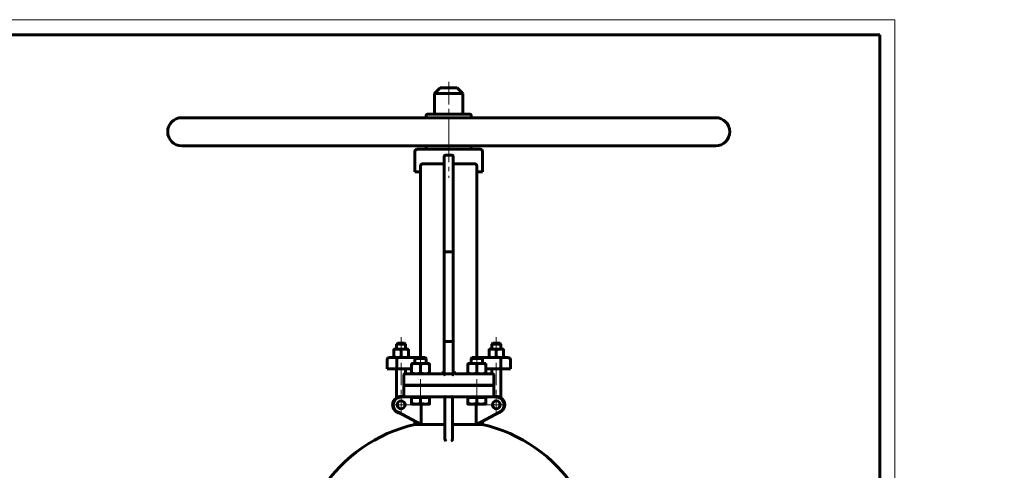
# Model space of a CAD drawing. Header units: millimetres. Extents: x 0 to 649, y -9 to 420.
# Tile 11 of 11: x 302 to 631, y 270 to 420. Entities that reach past the tile are written whole.
import ezdxf

# ---------------------------------------------------------------- set-up
doc = ezdxf.new("R2010")
doc.units = ezdxf.units.MM
for name, pattern in [('K5LT_AXLED', [12, 7.5, -1.5, 1.5, -1.5]), ('K5LT_BASIC', [0]), ('K5LT_THIN', [0])]:
    doc.linetypes.add(name, pattern=pattern)
doc.layers.add('Системный слой', color=7, linetype='Continuous')
doc.layers.add('Системный слой (1)', color=251, linetype='Continuous', true_color=0x6c6c6c)
doc.styles.add('KDIMTEXTSTYLE', font='txt', dxfattribs={"width": 0.96, "oblique": 15, "height": 5})
doc.styles.add('KTEXTSTYLE', font='txt', dxfattribs={"width": 0.96, "height": 5})
doc.dimstyles.new('KDIMSTYLE (0.25)', dxfattribs={"dimtxt": 5, "dimasz": 1, "dimexe": 2, "dimexo": 0, "dimgap": 1, "dimtad": 1, "dimlfac": 4, "dimtxsty": 'KDIMTEXTSTYLE', "dimsah": 1, "dimcen": 0, "dimdle": 1, "dimadec": 0, "dimazin": 0, "dimtfac": 0.667, "dimtmove": 0, "dimatfit": 3, "dimfxl": 1, "dimtvp": 1, "dimtolj": 1, "dimtzin": 0, "dimarcsym": 0})

# ---------------------------------------------------------------- blocks, each defined once
blk = doc.blocks.new('U49')
at = {"layer": 'Системный слой (1)', "color": 143, "linetype": 'K5LT_BASIC', "lineweight": 60, "true_color": 0x33acca}
for p, q in [((447.09, 302.08), (446.92, 302.21)), ((447.27, 302), (447.09, 302.08)), ((447.46, 301.98), (447.27, 302)), ((447.46, 301.98), (447.46, 301.98))]:
    blk.add_line(p, q, dxfattribs=at)
blk = doc.blocks.new('U50')
at = {"layer": 'Системный слой (1)', "color": 143, "linetype": 'K5LT_BASIC', "lineweight": 60, "true_color": 0x33acca}
for p, q in [((459.59, 301.98), (459.59, 303.66)), ((459.59, 298.04), (459.59, 298.23))]:
    blk.add_line(p, q, dxfattribs=at)
blk = doc.blocks.new('U51')
at = {"layer": 'Системный слой (1)', "color": 143, "linetype": 'K5LT_BASIC', "lineweight": 60, "true_color": 0x33acca}
for start, end in [(102.8396, 146.6923), (33.3077, 77.1604)]:
    blk.add_arc((445.21, 235.74), 50.63, start, end, dxfattribs=at)
blk = doc.blocks.new('U52')
at = {"layer": 'Системный слой (1)', "color": 143, "linetype": 'K5LT_BASIC', "lineweight": 60, "true_color": 0x33acca}
for start, end in [(180, 236.8539), (236.8539, 255.7782), (255.7782, 270)]:
    blk.add_arc((447.46, 302.73), 0.75, start, end, dxfattribs=at)
blk = doc.blocks.new('U53')
at = {"layer": 'Системный слой (1)', "color": 143, "linetype": 'K5LT_BASIC', "lineweight": 60, "true_color": 0x33acca}
for p, q in [((433.96, 301.98), (442.96, 301.98)), ((442.96, 301.98), (442.96, 301.98)), ((442.96, 301.98), (442.96, 301.98)), ((442.96, 301.98), (442.98, 301.98))]:
    blk.add_line(p, q, dxfattribs=at)
blk = doc.blocks.new('U54')
at = {"layer": 'Системный слой (1)', "color": 143, "linetype": 'K5LT_BASIC', "lineweight": 60, "true_color": 0x33acca}
for p, q in [((443.9, 285.1), (436.08, 285.1)), ((454.35, 285.1), (446.53, 285.1))]:
    blk.add_line(p, q, dxfattribs=at)
blk = doc.blocks.new('U57')
at = {"layer": 'Системный слой (1)', "color": 143, "linetype": 'K5LT_BASIC', "lineweight": 60, "true_color": 0x33acca}
for p, q in [((447.28, 302), (447.34, 301.99)), ((447.34, 301.99), (447.4, 301.98)), ((447.4, 301.98), (447.46, 301.98)), ((447.46, 301.98), (447.46, 301.98))]:
    blk.add_line(p, q, dxfattribs=at)
blk = doc.blocks.new('U58')
at = {"layer": 'Системный слой (1)', "color": 143, "linetype": 'K5LT_BASIC', "lineweight": 60, "true_color": 0x33acca}
for p, q in [((430.84, 301.98), (430.84, 303.66)), ((430.84, 298.04), (430.84, 298.23))]:
    blk.add_line(p, q, dxfattribs=at)
blk = doc.blocks.new('U59')
at = {"layer": 'Системный слой (1)', "color": 143, "linetype": 'K5LT_BASIC', "lineweight": 60, "true_color": 0x33acca}
for p, q in [((447.46, 301.98), (447.44, 301.98)), ((456.46, 301.98), (447.46, 301.98)), ((447.46, 301.98), (447.46, 301.98))]:
    blk.add_line(p, q, dxfattribs=at)
blk = doc.blocks.new('U60')
at = {"layer": 'Системный слой (1)', "color": 143, "linetype": 'K5LT_BASIC', "lineweight": 60, "true_color": 0x33acca}
for p, q in [((443.51, 302.21), (443.51, 302.21)), ((442.96, 301.98), (442.96, 301.98)), ((442.96, 301.98), (442.97, 301.98))]:
    blk.add_line(p, q, dxfattribs=at)
blk = doc.blocks.new('U61')
at = {"layer": 'Системный слой (1)', "color": 143, "linetype": 'K5LT_BASIC', "lineweight": 60, "true_color": 0x33acca}
for start, end in [(270, 323.0431), (323.0431, 0)]:
    blk.add_arc((442.96, 302.73), 0.75, start, end, dxfattribs=at)
blk = doc.blocks.new('U62')
at = {"layer": 'Системный слой (1)', "color": 143, "linetype": 'K5LT_BASIC', "lineweight": 60, "true_color": 0x33acca}
for p, q in [((442.96, 301.98), (442.96, 301.98)), ((442.96, 301.98), (443.07, 301.98)), ((443.07, 301.98), (443.17, 302.01)), ((443.17, 302.01), (443.27, 302.04))]:
    blk.add_line(p, q, dxfattribs=at)
blk = doc.blocks.new('U63')
at = {"layer": 'Системный слой (1)', "color": 143, "linetype": 'K5LT_BASIC', "lineweight": 60, "true_color": 0x33acca}
for p, q in [((453.26, 307.41), (453.06, 307.41)), ((456.12, 307.41), (453.26, 307.41))]:
    blk.add_line(p, q, dxfattribs=at)
blk = doc.blocks.new('U64')
at = {"layer": 'Системный слой (1)', "color": 143, "linetype": 'K5LT_BASIC', "lineweight": 60, "true_color": 0x33acca}
for p, q in [((457.59, 291.92), (457.6, 292.01)), ((457.59, 291.89), (457.59, 291.92)), ((457.59, 291.89), (457.59, 291.89)), ((457.6, 292.01), (457.6, 292.16))]:
    blk.add_line(p, q, dxfattribs=at)
blk = doc.blocks.new('U67')
at = {"layer": 'Системный слой (1)', "color": 143, "linetype": 'K5LT_BASIC', "lineweight": 60, "true_color": 0x33acca}
for p, q in [((439.21, 388.48), (438.09, 388.48)), ((452.34, 388.48), (439.21, 388.48))]:
    blk.add_line(p, q, dxfattribs=at)
blk = doc.blocks.new('U71')
at = {"layer": 'Системный слой (1)', "color": 143, "linetype": 'K5LT_BASIC', "lineweight": 60, "true_color": 0x33acca}
for p, q in [((438.84, 291.92), (438.85, 292.01)), ((438.84, 291.89), (438.84, 291.92)), ((438.84, 291.89), (438.84, 291.89)), ((438.85, 292.01), (438.85, 292.16))]:
    blk.add_line(p, q, dxfattribs=at)
blk = doc.blocks.new('U72')
at = {"layer": 'Системный слой (1)', "color": 143, "linetype": 'K5LT_BASIC', "lineweight": 60, "true_color": 0x33acca}
for p, q in [((434.51, 307.41), (434.31, 307.41)), ((437.37, 307.41), (434.51, 307.41))]:
    blk.add_line(p, q, dxfattribs=at)
blk = doc.blocks.new('U82')
at = {"layer": 'Системный слой (1)', "color": 30, "linetype": 'K5LT_AXLED', "lineweight": 18, "true_color": 0xff8000}
for q in [(429.34, 294.98), (426.02, 291.66), (432.65, 291.66), (429.34, 288.35)]:
    blk.add_line((429.34, 291.66), q, dxfattribs=at)
blk = doc.blocks.new('U84')
at = {"layer": 'Системный слой (1)', "color": 30, "linetype": 'K5LT_AXLED', "lineweight": 18, "true_color": 0xff8000}
for q in [(461.09, 294.98), (457.78, 291.66), (464.41, 291.66), (461.09, 288.35)]:
    blk.add_line((461.09, 291.66), q, dxfattribs=at)
blk = doc.blocks.new('D3')
at = {"layer": 'Системный слой (1)'}
for points in [[(487.91, 177.85), (491.55, 181.34), (487.13, 178.91), (487.92, 178.67)], [(398.88, 113.24), (403.3, 115.67), (402.5, 115.91), (402.52, 116.73)]]:
    blk.add_hatch(color=7, dxfattribs=at).paths.add_polyline_path(points)
at = {"layer": 'Системный слой (1)', "color": 7, "linetype": 'K5LT_THIN', "lineweight": 18, "true_color": 0xffffff}
for p, q in [((491.55, 181.34), (512.58, 196.79)), ((398.88, 113.24), (491.55, 181.34)), ((487.13, 178.91), (491.55, 181.34)), ((491.55, 181.34), (487.91, 177.85)), ((487.92, 178.67), (487.13, 178.91)), ((487.91, 177.85), (487.92, 178.67)), ((398.88, 113.24), (402.52, 116.73)), ((403.3, 115.67), (398.88, 113.24)), ((402.52, 116.73), (402.5, 115.91)), ((402.5, 115.91), (403.3, 115.67))]:
    blk.add_line(p, q, dxfattribs=at)
blk.add_wipeout([(514.58, 197.79), (514.58, 205.17), (528.65, 205.17), (528.65, 197.79)]).dxf.layer = 'Системный слой (1)'
blk.add_line((512.58, 196.79), (531.24, 196.79), dxfattribs=at)
at = {"layer": 'Системный слой (1)', "color": 7, "char_height": 5, "attachment_point": 1, "style": 'KTEXTSTYLE'}
for s, insert in [('\\fArial|b0|c204|p34;\\H5.0;\\W1.000;\\Q15;\\fGOST Type AU|b0|i0|c204|p34;\\Q15;\\W0.960;⌀', (514.58, 204.38)), ('\\fArial|b0|c204|p34;\\H5.0;\\W1.000;\\Q15;\\fGOST Type AU|b0|i0|c204|p34;\\Q15;\\W0.960;460', (517.89, 204.38))]:
    blk.add_mtext(s, dxfattribs=dict(at, insert=insert))
blk = doc.blocks.new('KDIMARROW_01')
at = {"layer": 'Системный слой'}
blk.add_hatch(color=0, dxfattribs=at).paths.add_polyline_path([(-5, -0.66), (0, 0), (-5, 0.66), (-4.5, 0)])
at = {"layer": 'Системный слой', "color": 0, "linetype": 'K5LT_THIN', "lineweight": 18}
for p, q in [((-4.5, 0), (-5, 0.66)), ((-5, 0.66), (0, 0)), ((0, 0), (-5, -0.66)), ((-5, -0.66), (-4.5, 0))]:
    blk.add_line(p, q, dxfattribs=at)
at = {"layer": 'Системный слой (1)', "color": 0, "linetype": 'K5LT_THIN', "lineweight": 18}
blk.add_line((198.42, 147.29), (198.17, 147.29), dxfattribs=at)
blk = doc.blocks.new('D5')
at = {"layer": 'Системный слой (1)'}
for points in [[(423.85, 182.58), (420.64, 186.47), (422.74, 181.88), (423.03, 182.66)], [(469.79, 108.11), (467.69, 112.7), (467.4, 111.92), (466.58, 112)]]:
    blk.add_hatch(color=7, dxfattribs=at).paths.add_polyline_path(points)
at = {"layer": 'Системный слой (1)', "color": 7, "linetype": 'K5LT_THIN', "lineweight": 18, "true_color": 0xffffff}
for p, q in [((420.64, 186.47), (423.85, 182.58)), ((422.74, 181.88), (420.64, 186.47)), ((420.64, 186.47), (469.79, 108.11)), ((423.03, 182.66), (422.74, 181.88)), ((423.85, 182.58), (423.03, 182.66)), ((469.79, 108.11), (466.58, 112)), ((466.58, 112), (467.4, 111.92)), ((467.4, 111.92), (467.69, 112.7)), ((467.69, 112.7), (469.79, 108.11)), ((469.79, 108.11), (483.75, 85.86))]:
    blk.add_line(p, q, dxfattribs=at)
blk.add_wipeout([(485.75, 86.86), (485.75, 94.24), (499.56, 94.24), (499.56, 86.86)]).dxf.layer = 'Системный слой (1)'
blk.add_line((483.75, 85.86), (502.14, 85.86), dxfattribs=at)
at = {"layer": 'Системный слой (1)', "color": 7, "char_height": 5, "attachment_point": 1, "style": 'KTEXTSTYLE'}
for s, insert in [('\\fArial|b0|c204|p34;\\H5.0;\\W1.000;\\Q15;\\fGOST Type AU|b0|i0|c204|p34;\\Q15;\\W0.960;⌀', (485.75, 93.45)), ('\\fArial|b0|c204|p34;\\H5.0;\\W1.000;\\Q15;\\fGOST Type AU|b0|i0|c204|p34;\\Q15;\\W0.960;370', (489.06, 93.45))]:
    blk.add_mtext(s, dxfattribs=dict(at, insert=insert))
blk = doc.blocks.new('U86')
at = {"color": 7, "linetype": 'K5LT_THIN', "lineweight": 18, "true_color": 0xffffff}
for p, q in [((0, 420), (594, 420)), ((594, 420), (594, 0))]:
    blk.add_line(p, q, dxfattribs=at)
at = {"color": 143, "linetype": 'K5LT_BASIC', "lineweight": 60, "true_color": 0x33acca}
for p, q in [((20, 415), (589, 415)), ((589, 415), (589, 5))]:
    blk.add_line(p, q, dxfattribs=at)

msp = doc.modelspace()

# ---------------------------------------------------------------- linework, layer by layer
at = {"layer": 'Системный слой (1)', "color": 30, "linetype": 'K5LT_AXLED', "lineweight": 18, "true_color": 0xff8000}
for p, q in [((445.2141, 399.2886), (445.2141, 385.3511)), ((445.2141, 387.4761), (445.2141, 377.8511)), ((445.2141, 379.9761), (445.2141, 367.3511)), ((429.3351, 314.1948), (429.3351, 308.2261)), ((461.0931, 314.1948), (461.0931, 308.2261)), ((435.8391, 309.4136), (435.8391, 303.4636)), ((454.5891, 309.4136), (454.5891, 303.4636)), ((429.3351, 305.6636), (429.3351, 292.0427)), ((461.0931, 305.6636), (461.0931, 292.0427)), ((435.8391, 300.2261), (435.8391, 296.0386)), ((454.5891, 300.2261), (454.5891, 296.0386)), ((435.8391, 296.2886), (435.8391, 292.0635)), ((454.5891, 296.2886), (454.5891, 292.0635))]:
    msp.add_line(p, q, dxfattribs=at)
at = {"layer": 'Системный слой (1)', "color": 143, "linetype": 'K5LT_BASIC', "lineweight": 60, "true_color": 0x33acca}
for p, q in [((442.4016, 397.2886), (440.5266, 395.4136)), ((440.5266, 388.4761), (440.5266, 395.4136)), ((440.5266, 395.4136), (449.9016, 395.4136)), ((448.0266, 397.2886), (442.4016, 397.2886)), ((448.0266, 397.2886), (449.9016, 395.4136)), ((449.9016, 388.4761), (449.9016, 395.4136)), ((437.7141, 387.3511), (437.7141, 388.1011)), ((452.7141, 387.3511), (452.7141, 388.1011)), ((356.1516, 387.3511), (534.2766, 387.3511)), ((356.1516, 377.9761), (534.2766, 377.9761)), ((437.7141, 377.2261), (437.7141, 377.9761)), ((452.7141, 377.2261), (452.7141, 377.9761)), ((433.9641, 369.3511), (433.9641, 376.1011)), ((455.7141, 376.8511), (434.7141, 376.8511)), ((443.7141, 374.5096), (443.7141, 367.3846)), ((444.0891, 374.8846), (446.3391, 374.8846)), ((446.7141, 367.3846), (446.7141, 374.5096)), ((456.4641, 369.3511), (456.4641, 376.1011)), ((435.8391, 371.2261), (435.8391, 366.3511)), ((436.5891, 371.9761), (440.7078, 371.9761)), ((449.7205, 371.9761), (453.8391, 371.9761)), ((454.5891, 366.3511), (454.5891, 371.2261)), ((435.8391, 369.3511), (433.9641, 369.3511)), ((456.4641, 369.3511), (454.5891, 369.3511)), ((454.5891, 369.3511), (454.5891, 366.3511)), ((435.8391, 307.4136), (435.8391, 366.3511)), ((443.7141, 367.3846), (443.7141, 366.5989)), ((443.7141, 366.5989), (443.7141, 366.0143)), ((443.7141, 366.0143), (443.7141, 342.599)), ((446.7141, 366.5989), (446.7141, 367.3846)), ((446.7141, 366.0143), (446.7141, 366.5989)), ((446.7141, 342.599), (446.7141, 366.0143)), ((454.5891, 307.4136), (454.5891, 366.3511)), ((443.7141, 342.599), (444.0891, 342.599)), ((443.7141, 312.724), (443.7141, 342.599)), ((444.0891, 342.599), (446.3391, 342.599)), ((446.3391, 342.599), (446.7141, 342.599)), ((446.7141, 312.724), (446.7141, 342.599)), ((428.2101, 312.1948), (427.8351, 311.8198)), ((430.4601, 312.1948), (428.2101, 312.1948)), ((430.4601, 312.1948), (430.8351, 311.8198)), ((443.7141, 312.724), (444.0891, 312.724)), ((443.7141, 312.724), (443.7141, 302.7261)), ((446.3391, 312.724), (444.0891, 312.724)), ((446.3391, 312.724), (446.7141, 312.724)), ((446.7141, 302.7261), (446.7141, 312.724)), ((459.9681, 312.1948), (459.5931, 311.8198)), ((462.2181, 312.1948), (459.9681, 312.1948)), ((462.2181, 312.1948), (462.5931, 311.8198)), ((426.8976, 310.0084), (426.8976, 310.2261)), ((426.8976, 310.2261), (428.1164, 310.2261)), ((426.8976, 310.0084), (426.8976, 307.6313)), ((427.8351, 310.2261), (427.8351, 311.8198)), ((427.8351, 311.8198), (430.8351, 311.8198)), ((428.1164, 310.2261), (430.5539, 310.2261)), ((429.3351, 310.0084), (429.3351, 307.6313)), ((430.5539, 310.2261), (431.7726, 310.2261)), ((430.8351, 310.2261), (430.8351, 311.8198)), ((431.7726, 310.2261), (431.7726, 310.0084)), ((431.7726, 310.0084), (431.7726, 307.6313)), ((459.8744, 310.2261), (458.6556, 310.2261)), ((458.6556, 310.2261), (458.6556, 310.0084)), ((458.6556, 310.0084), (458.6556, 307.6313)), ((459.5931, 310.2261), (459.5931, 311.8198)), ((459.5931, 311.8198), (462.5931, 311.8198)), ((462.3119, 310.2261), (459.8744, 310.2261)), ((461.0931, 310.0084), (461.0931, 307.6313)), ((463.5306, 310.2261), (462.3119, 310.2261)), ((462.5931, 310.2261), (462.5931, 311.8198)), ((463.5306, 310.0084), (463.5306, 310.2261)), ((463.5306, 310.0084), (463.5306, 307.6313)), ((424.6476, 303.6636), (424.6476, 306.6636)), ((428.1084, 307.4136), (425.3976, 307.4136)), ((426.8976, 307.4136), (426.8976, 307.6313)), ((427.858, 303.6636), (427.858, 306.6636)), ((434.3092, 307.4136), (428.1084, 307.4136)), ((431.7726, 307.6313), (431.7726, 307.4136)), ((434.3092, 307.4136), (433.9641, 307.0685)), ((433.9641, 305.4636), (433.9641, 307.0685)), ((433.9641, 307.0685), (434.2097, 307.0685)), ((434.2097, 307.0685), (437.7141, 307.0685)), ((437.3691, 307.4136), (437.7141, 307.0685)), ((437.7141, 305.4636), (437.7141, 307.0685)), ((453.0592, 307.4136), (452.7141, 307.0685)), ((452.7141, 305.4636), (452.7141, 307.0685)), ((452.7141, 307.0685), (452.9597, 307.0685)), ((452.9597, 307.0685), (456.4641, 307.0685)), ((462.3199, 307.4136), (456.1191, 307.4136)), ((456.1191, 307.4136), (456.4641, 307.0685)), ((456.4641, 305.4636), (456.4641, 307.0685)), ((458.6556, 307.6313), (458.6556, 307.4136)), ((465.0306, 307.4136), (462.3199, 307.4136)), ((462.5703, 303.6636), (462.5703, 306.6636)), ((463.5306, 307.4136), (463.5306, 307.6313)), ((465.7806, 303.6636), (465.7806, 306.6636)), ((424.6476, 303.6636), (427.858, 303.6636)), ((427.8351, 294.0427), (427.8351, 303.6636)), ((427.858, 303.6636), (432.8391, 303.6636)), ((432.8391, 305.4636), (434.3391, 305.4636)), ((432.8391, 305.1956), (432.8391, 305.4636)), ((432.8391, 305.1956), (432.8391, 302.244)), ((432.8391, 301.9761), (432.8391, 302.244)), ((434.3391, 305.4636), (437.3391, 305.4636)), ((435.8391, 305.1956), (435.8391, 302.244)), ((437.3391, 305.4636), (438.8391, 305.4636)), ((438.8391, 305.4636), (438.8391, 305.1956)), ((438.8391, 305.1956), (438.8391, 302.244)), ((438.8391, 302.244), (438.8391, 301.9761)), ((451.5891, 305.4636), (453.0891, 305.4636)), ((451.5891, 305.1956), (451.5891, 305.4636)), ((451.5891, 305.1956), (451.5891, 302.244)), ((451.5891, 301.9761), (451.5891, 302.244)), ((453.0891, 305.4636), (456.0891, 305.4636)), ((454.5891, 305.1956), (454.5891, 302.244)), ((456.0891, 305.4636), (457.5891, 305.4636)), ((457.5891, 305.4636), (457.5891, 305.1956)), ((457.5891, 305.1956), (457.5891, 302.244)), ((457.5891, 303.6636), (462.5703, 303.6636)), ((457.5891, 302.244), (457.5891, 301.9761)), ((462.5703, 303.6636), (465.7806, 303.6636)), ((462.5931, 294.0427), (462.5931, 303.6636)), ((430.2141, 298.2261), (430.2141, 301.6011)), ((433.9641, 301.9761), (430.5891, 301.9761)), ((444.0891, 301.9761), (446.3391, 301.9761)), ((459.8391, 301.9761), (456.4641, 301.9761)), ((460.2141, 298.2261), (460.2141, 301.6011)), ((430.2141, 298.2261), (433.9641, 298.2261)), ((433.9641, 298.0386), (430.2141, 298.0386)), ((430.2141, 298.0386), (430.2141, 294.6636)), ((433.9641, 298.2261), (456.4641, 298.2261)), ((433.9641, 298.0386), (433.9641, 298.2261)), ((456.4641, 298.0386), (433.9641, 298.0386)), ((437.7141, 298.0386), (437.7141, 298.2261)), ((452.7141, 298.0386), (452.7141, 298.2261)), ((456.4641, 298.2261), (460.2141, 298.2261)), ((456.4641, 298.0386), (456.4641, 298.2261)), ((460.2141, 298.0386), (456.4641, 298.0386)), ((460.2141, 294.6636), (460.2141, 298.0386)), ((430.5891, 294.2886), (429.3351, 294.2886)), ((430.5891, 294.2886), (433.9641, 294.2886)), ((432.8288, 294.0635), (434.3236, 294.0635)), ((432.8288, 294.0635), (432.8288, 292.1565)), ((432.8391, 294.0635), (432.8391, 294.2886)), ((433.9641, 294.2886), (444.0668, 294.2886)), ((434.3236, 294.0635), (435.8184, 294.0635)), ((435.8184, 294.0635), (437.3235, 294.0635)), ((435.8184, 294.0635), (435.8184, 292.1565)), ((437.3235, 294.0635), (438.8287, 294.0635)), ((438.8287, 294.0635), (438.8391, 294.0635)), ((438.8287, 294.0635), (438.8287, 292.1565)), ((438.8391, 294.0635), (438.8391, 294.2886)), ((438.8391, 294.0635), (438.8495, 294.0635)), ((438.8495, 294.0635), (438.8495, 292.1565)), ((443.9016, 294.2886), (443.9016, 291.3084)), ((444.2766, 294.2886), (446.1516, 294.2886)), ((446.3615, 294.2886), (456.4641, 294.2886)), ((446.5266, 291.3084), (446.5266, 294.2886)), ((451.5788, 294.0635), (453.0736, 294.0635)), ((451.5788, 294.0635), (451.5788, 292.1565)), ((451.5891, 294.0635), (451.5891, 294.2886)), ((453.0736, 294.0635), (454.5684, 294.0635)), ((454.5684, 294.0635), (454.5684, 292.1565)), ((454.5684, 294.0635), (456.0735, 294.0635)), ((456.0735, 294.0635), (457.5787, 294.0635)), ((456.4641, 294.2886), (459.8391, 294.2886)), ((457.5787, 294.0635), (457.5891, 294.0635)), ((457.5787, 294.0635), (457.5787, 292.1565)), ((461.0931, 294.2886), (457.5891, 294.2886)), ((457.5891, 294.0635), (457.5891, 294.2886)), ((457.5891, 294.0635), (457.5995, 294.0635)), ((457.5995, 294.0635), (457.5995, 292.1565)), ((428.0863, 289.3547), (435.9874, 285.0812)), ((434.3236, 291.8885), (432.8391, 291.8885)), ((437.3235, 291.8885), (434.3236, 291.8885)), ((436.0765, 291.8885), (436.0765, 285.0978)), ((438.8391, 291.8885), (437.3235, 291.8885)), ((438.8391, 291.8885), (438.8391, 291.8885)), ((443.9016, 291.3084), (443.9016, 283.5703)), ((446.5266, 283.5703), (446.5266, 291.3084)), ((453.0736, 291.8885), (451.5891, 291.8885)), ((456.0735, 291.8885), (453.0736, 291.8885)), ((454.3518, 285.0978), (454.3518, 291.8885)), ((454.4409, 285.0812), (462.342, 289.3547)), ((457.5891, 291.8885), (456.0735, 291.8885)), ((457.5891, 291.8885), (457.5891, 291.8885)), ((433.9641, 285.0978), (433.9641, 286.1755)), ((456.4641, 285.0978), (456.4641, 286.1755)), ((435.9567, 285.0978), (433.9641, 285.0978)), ((443.9016, 283.7558), (443.9016, 283.5639)), ((443.9016, 283.5703), (443.9016, 280.3695)), ((446.5266, 280.3695), (446.5266, 283.5703)), ((456.4641, 285.0978), (454.4715, 285.0978))]:
    msp.add_line(p, q, dxfattribs=at)
for centre in [(429.3351, 291.6636), (461.0931, 291.6636)]:
    msp.add_circle(centre, 1.3125, dxfattribs=at)
for centre, radius, start, end in [((438.0891, 388.1011), 0.375, 90, 180), ((452.3391, 388.1011), 0.375, 0, 90), ((356.1516, 382.6636), 4.6875, 90, 270), ((534.2766, 382.6636), 4.6875, 270, 90), ((434.7141, 376.1011), 0.75, 90, 180), ((438.0891, 377.2261), 0.375, 180, 270), ((444.0891, 374.5096), 0.375, 90, 180), ((446.3391, 374.5096), 0.375, 0, 90), ((452.3391, 377.2261), 0.375, 270, 0), ((455.7141, 376.1011), 0.75, 0, 90), ((436.5891, 371.2261), 0.75, 90, 180), ((453.8391, 371.2261), 0.75, 0, 90), ((425.3976, 306.6636), 0.75, 90, 180), ((465.0306, 306.6636), 0.75, 0, 90), ((430.5891, 301.6011), 0.375, 90, 180), ((459.8391, 301.6011), 0.375, 0, 90), ((429.3351, 291.6636), 2.8125, 68.96053, 180), ((429.3351, 291.6636), 2.625, 90, 241.592365), ((430.5891, 294.6636), 0.375, 180, 270), ((459.8391, 294.6636), 0.375, 270, 0), ((461.0931, 291.6636), 2.8125, 277.368166, 111.03947), ((461.0931, 291.6636), 2.625, 298.407635, 90), ((429.3351, 291.6636), 2.8125, 180, 262.631834), ((445.2141, 235.7386), 50.1979, 100.488146, 100.591609), ((445.2141, 235.7386), 50.1979, 79.408391, 79.511854)]:
    msp.add_arc(centre, radius, start, end, dxfattribs=at)
for centre, major_axis, ratio, start_param, end_param in [((442.9641, 302.7261), (0, 0.75), 0.5, 3.14159265, 4.71238898), ((447.4641, 302.7261), (0, -0.75), 0.5, 4.71238898, 6.28318531), ((444.0891, 300.5329), (0, 1.4432), 0.25984355, 0, 0.41239705), ((446.3391, 300.5329), (0, 1.4432), 0.25984355, 5.87078826, 6.28318531)]:
    msp.add_ellipse(centre, major_axis=major_axis, ratio=ratio, start_param=start_param, end_param=end_param, dxfattribs=at)
for points, knots in [([(443.3391, 371.9211), (442.7734, 371.9345), (442.2071, 371.9523), (441.334, 371.9712), (441.017, 371.9761), (440.7078, 371.9761)], [4.698756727, 4.698756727, 4.698756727, 4.698756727, 5.133212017, 5.133212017, 5.387086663, 5.387086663, 5.387086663, 5.387086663]), ([(443.3391, 371.9211), (443.3849, 371.92), (443.4306, 371.9274), (443.5184, 371.9595), (443.5594, 371.9845), (443.6295, 372.0489), (443.6579, 372.0876), (443.6988, 372.1742), (443.7107, 372.2215), (443.7139, 372.2771), (443.7141, 372.2844), (443.7141, 372.2918)], [0.319142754, 0.319142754, 0.319142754, 0.319142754, 0.356352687, 0.356352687, 0.39481362, 0.39481362, 0.432993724, 0.432993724, 0.471681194, 0.471681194, 0.477558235, 0.477558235, 0.477558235, 0.477558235]), ([(446.7141, 372.2918), (446.7141, 372.2908), (446.7141, 372.2897), (446.7145, 372.2395), (446.7244, 372.1909), (446.762, 372.1012), (446.789, 372.0609), (446.8566, 371.9935), (446.8964, 371.967), (446.9841, 371.9305), (447.0312, 371.9212), (447.0823, 371.921), (447.0857, 371.921), (447.0891, 371.9211)], [0.160176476, 0.160176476, 0.160176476, 0.160176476, 0.160985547, 0.160985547, 0.200349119, 0.200349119, 0.238946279, 0.238946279, 0.277153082, 0.277153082, 0.315763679, 0.315763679, 0.318551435, 0.318551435, 0.318551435, 0.318551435]), ([(449.7205, 371.9761), (449.4113, 371.9761), (449.0942, 371.9712), (448.2212, 371.9523), (447.6549, 371.9345), (447.0891, 371.9211)], [3.037187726, 3.037187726, 3.037187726, 3.037187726, 3.291062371, 3.291062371, 3.725517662, 3.725517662, 3.725517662, 3.725517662]), ([(428.1084, 307.4136), (428.1078, 307.4136), (428.1072, 307.4136), (428.0736, 307.4129), (428.0409, 307.3925), (427.9804, 307.3153), (427.9532, 307.2598), (427.9074, 307.1208), (427.8892, 307.0386), (427.8644, 306.8579), (427.858, 306.7612), (427.858, 306.6636)], [-0.001378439, -0.001378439, -0.001378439, -0.001378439, 0, 0, 0.079435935, 0.079435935, 0.157575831, 0.157575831, 0.235698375, 0.235698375, 0.313812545, 0.313812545, 0.313812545, 0.313812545]), ([(462.3199, 307.4136), (462.3205, 307.4136), (462.321, 307.4136), (462.3547, 307.4129), (462.3874, 307.3925), (462.4478, 307.3153), (462.4751, 307.2598), (462.5209, 307.1208), (462.5391, 307.0386), (462.5639, 306.8579), (462.5703, 306.7612), (462.5703, 306.6636)], [-0.629003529, -0.629003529, -0.629003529, -0.629003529, -0.627625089, -0.627625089, -0.548189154, -0.548189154, -0.470049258, -0.470049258, -0.391926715, -0.391926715, -0.313812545, -0.313812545, -0.313812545, -0.313812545]), ([(443.5635, 302.2751), (443.5661, 302.2786), (443.5687, 302.2821), (443.5751, 302.2909), (443.5789, 302.2963), (443.5888, 302.3107), (443.5948, 302.3199), (443.6022, 302.3318), (443.6038, 302.3344), (443.6107, 302.3461), (443.616, 302.3552), (443.6276, 302.3763), (443.6338, 302.3884), (443.6422, 302.4059), (443.6447, 302.4111), (443.6522, 302.4284), (443.6575, 302.4405), (443.6622, 302.4527)], [0, 0, 0, 0, 0.71003352, 0.71003352, 1.77508381, 1.77508381, 3.55016762, 3.55016762, 4.04784559, 4.04784559, 5.75517137, 5.75517137, 7.96017512, 7.96017512, 8.89509694, 8.89509694, 11.02501875, 11.02501875, 11.02501875, 11.02501875]), ([(443.6285, 302.3788), (443.6314, 302.3845), (443.6343, 302.3901), (443.642, 302.4059), (443.6467, 302.416), (443.6517, 302.4276), (443.6522, 302.4288), (443.6537, 302.4322), (443.6546, 302.4344), (443.6564, 302.4386), (443.6572, 302.4406), (443.6587, 302.4444), (443.6595, 302.4462), (443.6609, 302.4497), (443.6615, 302.4513), (443.6628, 302.4545), (443.6633, 302.456), (443.6645, 302.459), (443.6651, 302.4606), (443.6661, 302.4634), (443.6666, 302.4647), (443.6679, 302.468), (443.6686, 302.4701), (443.6708, 302.476), (443.6721, 302.4799), (443.6751, 302.4885), (443.6766, 302.4931), (443.6781, 302.4979)], [0.74457895, 0.74457895, 0.74457895, 0.74457895, 2.23373684, 2.23373684, 4.83373684, 4.83373684, 5.14754505, 5.14754505, 5.69581017, 5.69581017, 6.19423301, 6.19423301, 6.64734468, 6.64734468, 7.05926438, 7.05926438, 7.43373684, 7.43373684, 7.80820929, 7.80820929, 8.12440289, 8.12440289, 8.63029963, 8.63029963, 9.578857, 9.578857, 10.71450989, 10.71450989, 10.71450989, 10.71450989]), ([(446.8108, 302.3608), (446.8122, 302.3582), (446.8137, 302.3556), (446.8174, 302.3491), (446.8196, 302.3453), (446.8261, 302.3344), (446.8304, 302.3275), (446.8431, 302.3075), (446.8519, 302.2946), (446.8753, 302.2625), (446.8904, 302.2437), (446.9112, 302.2202), (446.916, 302.2147), (446.9328, 302.1974), (446.9445, 302.1853), (446.9608, 302.1702), (446.9648, 302.1664), (446.9736, 302.159), (446.9781, 302.1548), (446.9926, 302.1429), (447.0023, 302.1349), (447.0258, 302.1171), (447.0398, 302.1073), (447.054, 302.0981)], [0, 0, 0, 0, 0.31535835, 0.31535835, 0.78839586, 0.78839586, 1.65563131, 1.65563131, 3.31126263, 3.31126263, 5.86985554, 5.86985554, 6.64189531, 6.64189531, 8.42844846, 8.42844846, 9.00354491, 9.00354491, 9.65482908, 9.65482908, 10.98704138, 10.98704138, 12.79296459, 12.79296459, 12.79296459, 12.79296459]), ([(443.5773, 301.6011), (443.579, 301.6016), (443.5807, 301.6021), (443.6757, 301.6302), (443.7496, 301.6597), (443.8662, 301.7526), (443.9067, 301.8009), (443.9388, 301.8551)], [-0.001446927, -0.001446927, -0.001446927, -0.001446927, 0, 0, 0.07783218, 0.07783218, 0.135081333, 0.135081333, 0.135081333, 0.135081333]), ([(446.4894, 301.8551), (446.4997, 301.8378), (446.5108, 301.8211), (446.5507, 301.7679), (446.5882, 301.7276), (446.6979, 301.6527), (446.7618, 301.6275), (446.8476, 301.6021), (446.8493, 301.6016), (446.851, 301.6011)], [0, 0, 0, 0, 0.016076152, 0.016076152, 0.0531655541, 0.0531655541, 0.0943999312, 0.0943999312, 0.0952514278, 0.0952514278, 0.0952514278, 0.0952514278]), ([(443.9016, 294.6636), (443.9017, 294.652), (443.9023, 294.6404), (443.9073, 294.589), (443.9171, 294.5514), (443.9493, 294.4695), (443.9745, 294.4296), (444.0258, 294.3625), (444.052, 294.3363), (444.0743, 294.3094), (444.0791, 294.3022), (444.0801, 294.292), (444.0765, 294.2886), (444.0668, 294.2886)], [-0.431494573, -0.431494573, -0.431494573, -0.431494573, -0.422497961, -0.422497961, -0.39157801, -0.39157801, -0.34887418, -0.34887418, -0.302464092, -0.302464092, -0.278793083, -0.278793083, -0.25563351, -0.25563351, -0.25563351, -0.25563351]), ([(444.2766, 294.2886), (444.2305, 294.2886), (444.1761, 294.2994), (444.0907, 294.335), (444.0445, 294.366), (443.979, 294.4318), (443.9481, 294.4784), (443.9129, 294.5637), (443.902, 294.6175), (443.9016, 294.6636)], [0.297129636, 0.297129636, 0.297129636, 0.297129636, 0.334068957, 0.334068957, 0.371151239, 0.371151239, 0.408389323, 0.408389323, 0.445041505, 0.445041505, 0.445041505, 0.445041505]), ([(446.5266, 294.6636), (446.5263, 294.6175), (446.5154, 294.5637), (446.4802, 294.4784), (446.4493, 294.4318), (446.3837, 294.366), (446.3376, 294.335), (446.2521, 294.2994), (446.1978, 294.2886), (446.1516, 294.2886)], [0.149217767, 0.149217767, 0.149217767, 0.149217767, 0.18586995, 0.18586995, 0.223108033, 0.223108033, 0.260190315, 0.260190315, 0.297129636, 0.297129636, 0.297129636, 0.297129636]), ([(446.3615, 294.2886), (446.3572, 294.2886), (446.3534, 294.2893), (446.3475, 294.2939), (446.348, 294.2988), (446.3594, 294.3178), (446.376, 294.3348), (446.415, 294.3786), (446.4432, 294.4124), (446.4855, 294.486), (446.5009, 294.5205), (446.5206, 294.5906), (446.526, 294.6248), (446.5266, 294.6609), (446.5266, 294.6623), (446.5266, 294.6636)], [-0.887081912, -0.887081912, -0.887081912, -0.887081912, -0.876705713, -0.876705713, -0.860576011, -0.860576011, -0.833960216, -0.833960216, -0.797463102, -0.797463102, -0.771291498, -0.771291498, -0.74845569, -0.74845569, -0.747591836, -0.747591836, -0.747591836, -0.747591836]), ([(444.2696, 279.5799), (444.2691, 279.5807), (444.2686, 279.5815), (444.172, 279.7267), (444.0753, 279.8705), (443.9466, 280.1284), (443.9016, 280.2523), (443.9016, 280.3695)], [-0.001400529, -0.001400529, -0.001400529, -0.001400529, 0, 0, 0.245968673, 0.245968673, 0.448021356, 0.448021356, 0.448021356, 0.448021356]), ([(446.5266, 280.3695), (446.5266, 280.2814), (446.5013, 280.1901), (446.3902, 279.9213), (446.2595, 279.7315), (446.1597, 279.5815), (446.1592, 279.5807), (446.1586, 279.5799)], [0, 0, 0, 0, 0.149410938, 0.149410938, 0.458559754, 0.458559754, 0.460263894, 0.460263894, 0.460263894, 0.460263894])]:
    msp.add_open_spline(points, degree=3, knots=knots, dxfattribs=at)
for points, weights in [([(428.1164, 310.2261), (427.5508, 310.2261), (426.8976, 310.0084)], [1, 1.0379548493, 1]), ([(429.3351, 310.0084), (428.682, 310.2261), (428.1164, 310.2261)], [1, 1.0379548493, 1]), ([(430.5539, 310.2261), (429.9883, 310.2261), (429.3351, 310.0084)], [1, 1.0379548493, 1]), ([(431.7726, 310.0084), (431.1195, 310.2261), (430.5539, 310.2261)], [1, 1.0379548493, 1]), ([(458.6556, 310.0084), (459.3088, 310.2261), (459.8744, 310.2261)], [1, 1.0379548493, 1]), ([(459.8744, 310.2261), (460.44, 310.2261), (461.0931, 310.0084)], [1, 1.0379548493, 1]), ([(461.0931, 310.0084), (461.7463, 310.2261), (462.3119, 310.2261)], [1, 1.0379548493, 1]), ([(462.3119, 310.2261), (462.8775, 310.2261), (463.5306, 310.0084)], [1, 1.0379548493, 1]), ([(426.8976, 307.6313), (427.5508, 307.4136), (428.1164, 307.4136)], [1, 1.0379548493, 1]), ([(428.1164, 307.4136), (428.682, 307.4136), (429.3351, 307.6313)], [1, 1.0379548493, 1]), ([(429.3351, 307.6313), (429.9883, 307.4136), (430.5539, 307.4136)], [1, 1.0379548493, 1]), ([(430.5539, 307.4136), (431.1195, 307.4136), (431.7726, 307.6313)], [1, 1.0379548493, 1]), ([(459.8744, 307.4136), (459.3088, 307.4136), (458.6556, 307.6313)], [1, 1.0379548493, 1]), ([(461.0931, 307.6313), (460.44, 307.4136), (459.8744, 307.4136)], [1, 1.0379548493, 1]), ([(462.3119, 307.4136), (461.7463, 307.4136), (461.0931, 307.6313)], [1, 1.0379548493, 1]), ([(463.5306, 307.6313), (462.8775, 307.4136), (462.3119, 307.4136)], [1, 1.0379548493, 1]), ([(434.3391, 305.4636), (433.643, 305.4636), (432.8391, 305.1956)], [1, 1.0379548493, 1]), ([(432.8391, 302.244), (433.643, 301.9761), (434.3391, 301.9761)], [1, 1.0379548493, 1]), ([(435.8391, 305.1956), (435.0353, 305.4636), (434.3391, 305.4636)], [1, 1.0379548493, 1]), ([(434.3391, 301.9761), (435.0353, 301.9761), (435.8391, 302.244)], [1, 1.0379548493, 1]), ([(437.3391, 305.4636), (436.643, 305.4636), (435.8391, 305.1956)], [1, 1.0379548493, 1]), ([(435.8391, 302.244), (436.643, 301.9761), (437.3391, 301.9761)], [1, 1.0379548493, 1]), ([(438.8391, 305.1956), (438.0353, 305.4636), (437.3391, 305.4636)], [1, 1.0379548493, 1]), ([(437.3391, 301.9761), (438.0353, 301.9761), (438.8391, 302.244)], [1, 1.0379548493, 1]), ([(453.0891, 305.4636), (452.393, 305.4636), (451.5891, 305.1956)], [1, 1.0379548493, 1]), ([(451.5891, 302.244), (452.393, 301.9761), (453.0891, 301.9761)], [1, 1.0379548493, 1]), ([(454.5891, 305.1956), (453.7853, 305.4636), (453.0891, 305.4636)], [1, 1.0379548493, 1]), ([(453.0891, 301.9761), (453.7853, 301.9761), (454.5891, 302.244)], [1, 1.0379548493, 1]), ([(456.0891, 305.4636), (455.393, 305.4636), (454.5891, 305.1956)], [1, 1.0379548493, 1]), ([(454.5891, 302.244), (455.393, 301.9761), (456.0891, 301.9761)], [1, 1.0379548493, 1]), ([(457.5891, 305.1956), (456.7853, 305.4636), (456.0891, 305.4636)], [1, 1.0379548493, 1]), ([(456.0891, 301.9761), (456.7853, 301.9761), (457.5891, 302.244)], [1, 1.0379548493, 1]), ([(432.8391, 291.8886), (432.8343, 291.8913), (432.8288, 292.1565)], [1.00081319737, 1.03754379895, 1]), ([(432.8288, 292.1565), (433.6298, 291.8885), (434.3236, 291.8885)], [1, 1.0379548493, 1]), ([(434.3236, 291.8885), (435.0173, 291.8885), (435.8184, 292.1565)], [1, 1.0379548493, 1]), ([(435.8184, 292.1565), (436.625, 291.8885), (437.3235, 291.8885)], [1, 1.0379548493, 1]), ([(437.3235, 291.8885), (438.0221, 291.8885), (438.8287, 292.1565)], [1, 1.0379548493, 1]), ([(438.8287, 292.1565), (438.8343, 291.8885), (438.8391, 291.8885)], [1, 1.0379548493, 1]), ([(451.5788, 292.1565), (452.3798, 291.8885), (453.0736, 291.8885)], [1, 1.0379548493, 1]), ([(451.5891, 291.8886), (451.5843, 291.8913), (451.5788, 292.1565)], [1.00081319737, 1.03754379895, 1]), ([(453.0736, 291.8885), (453.7673, 291.8885), (454.5684, 292.1565)], [1, 1.0379548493, 1]), ([(454.5684, 292.1565), (455.375, 291.8885), (456.0735, 291.8885)], [1, 1.0379548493, 1]), ([(456.0735, 291.8885), (456.7721, 291.8885), (457.5787, 292.1565)], [1, 1.0379548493, 1]), ([(457.5787, 292.1565), (457.5843, 291.8885), (457.5891, 291.8885)], [1, 1.0379548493, 1])]:
    msp.add_rational_spline(points, weights, degree=2, dxfattribs=at)

# ---------------------------------------------------------------- block references
at = {"layer": 'Системный слой (1)'}
for name in ['U67', 'U72', 'U63', 'U58', 'U61', 'U60', 'U52', 'U49', 'U50', 'U53', 'U62', 'U57', 'U59', 'U82', 'U84', 'U71', 'U64', 'U51', 'U54']:
    msp.add_blockref(name, (0, 0), dxfattribs=at)

# ---------------------------------------------------------------- next in the draw order: dimensions: what is measured, and where the dimension line sits
at = {"layer": 'Системный слой (1)', "color": 7}
dim = msp.add_diameter_dim_2p(p1=(259.8721, 11.0963), p2=(630.5562, 283.4808), dimstyle='KDIMSTYLE (0.25)', override={"dimtih": 1, "dimtoh": 1, "dimpost": '\\fGOST Type AU|b0|c204|p34;\\H5.0;\\W0.960;\\Q15;<>', "dimblk1": 'KDIMARROW_01', "dimblk2": 'KDIMARROW_01', "dimclrt": 7, "dimtol": 1, "dimtp": 0, "dimtm": 0, "dimtdec": 5, "dimtmove": 1, "dimatfit": 2, "dimtolj": 1}, dxfattribs=at)
dim.commit()
dim.dimension.update_dxf_attribs({"geometry": 'D3', "text_midpoint": (514.583, 196.7923), "dimtype": 163})

# ---------------------------------------------------------------- next in the draw order: dimensions: what is measured, and where the dimension line sits
dim = msp.add_diameter_dim_2p(p1=(346.9, 304.0027), p2=(543.5283, -9.4256), dimstyle='KDIMSTYLE (0.25)', override={"dimtih": 1, "dimtoh": 1, "dimpost": '\\fGOST Type AU|b0|c204|p34;\\H5.0;\\W0.960;\\Q15;<>', "dimblk1": 'KDIMARROW_01', "dimblk2": 'KDIMARROW_01', "dimclrt": 7, "dimtol": 1, "dimtp": 0, "dimtm": 0, "dimtdec": 5, "dimtmove": 1, "dimatfit": 2, "dimtolj": 1}, dxfattribs=at)
dim.commit()
dim.dimension.update_dxf_attribs({"geometry": 'D5', "text_midpoint": (485.7515, 85.8595), "dimtype": 163})

# ---------------------------------------------------------------- next in the draw order: block references
msp.add_blockref('U86', (0, 0))

doc.saveas('drawing.dxf')
